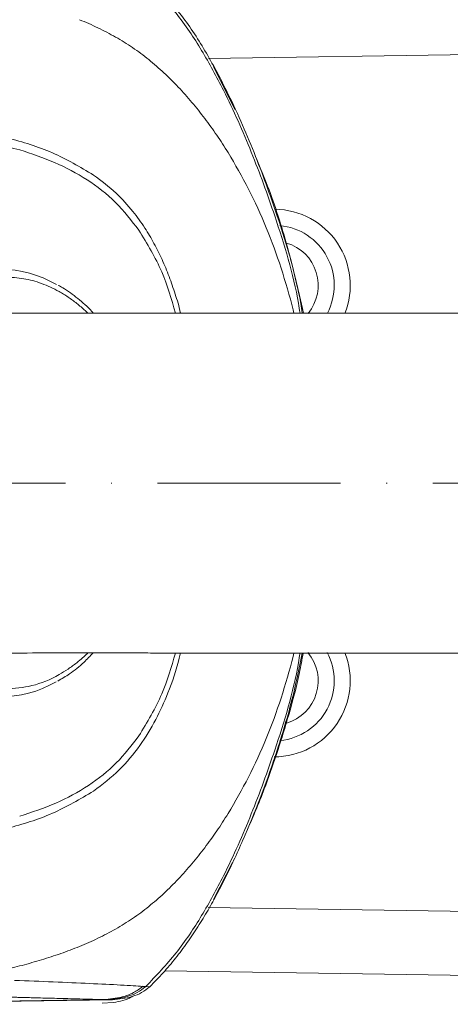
# Model space of a CAD drawing. Header units: millimetres. Extents: x -33 to 2421, y -2345 to -563.
# Tile 8 of 31: x 654 to 707, y -1807 to -1684. Entities that reach past the tile are written whole.
import ezdxf

# ---------------------------------------------------------------- set-up
doc = ezdxf.new("R2010")
doc.units = ezdxf.units.MM
doc.header["$LTSCALE"] = 0.3175
doc.linetypes.add('ACAD_ISO10W100', pattern=[18, 12, -3, 0, -3])
for name, color, linetype, lineweight in [('1轮廓实线层', 7, 'Continuous', 18), ('7标注层', 4, 'Continuous', 13), ('中心线', 4, 'ACAD_ISO10W100', 20)]:
    doc.layers.add(name, color=color, linetype=linetype, lineweight=lineweight)
doc.styles.add('标准汉字', font='gbenor.shx', dxfattribs={"bigfont": 'gbcbig.shx'})
doc.dimstyles.new('M1：4.5', dxfattribs={"dimscale": 4.5, "dimtxt": 3.5, "dimasz": 2.5, "dimexe": 2, "dimexo": 0, "dimgap": 1.5, "dimtad": 1, "dimdec": 3, "dimdsep": 46, "dimtxsty": '标准汉字', "dimcen": 5, "dimdle": 5, "dimclrd": 1, "dimclre": 1, "dimclrt": 256, "dimadec": 3, "dimazin": 2, "dimtfac": 1, "dimtdec": 3, "dimtmove": 0, "dimatfit": 3, "dimfxl": 1, "dimtolj": 1, "dimarcsym": 0})

# ---------------------------------------------------------------- blocks, each defined once
blk = doc.blocks.new('*D9')
at = {"layer": '7标注层', "color": 1, "lineweight": -2, "transparency": 16777216}
for p, q in [((609.34, -1703.55), (609.34, -1625.74)), ((934.34, -1703.55), (934.34, -1625.74)), ((620.59, -1634.74), (923.09, -1634.74))]:
    blk.add_line(p, q, dxfattribs=at)
at = {"layer": '7标注层', "color": 1, "lineweight": 20, "transparency": 16777216}
for points in [[(620.59, -1632.87), (620.59, -1636.62), (609.34, -1634.74)], [(923.09, -1632.87), (923.09, -1636.62), (934.34, -1634.74)]]:
    blk.add_solid(points, dxfattribs=at)
at = {"layer": 'Defpoints', "color": 0, "lineweight": 20, "transparency": 16777216}
for p in [(934.34, -1634.74), (609.34, -1703.55), (934.34, -1703.55)]:
    blk.add_point(p, dxfattribs=at)
at = {"layer": '7标注层', "lineweight": 18, "transparency": 16777216, "insert": (771.84, -1620.12), "char_height": 15.75, "attachment_point": 5, "style": '标准汉字'}
blk.add_mtext('\\A1;225/325/425', dxfattribs=at)

msp = doc.modelspace()

# ---------------------------------------------------------------- linework, layer by layer
at = {"layer": '1轮廓实线层', "lineweight": 18}
for p, q in [((933.4593, -1684.8661), (677.2139, -1688.8088)), ((680.5049, -1695.1585), (677.815, -1689.7893)), ((687.8874, -1720.6057), (687.7978, -1720.199)), ((687.8875, -1763.1124), (687.7978, -1763.5197)), ((677.815, -1793.9294), (680.2114, -1789.2707)), ((677.1841, -1794.9094), (933.4593, -1798.8526)), ((933.3362, -1806.8516), (671.7508, -1802.8268)), ((669.3722, -1804.7909), (669.0036, -1804.7662)), ((669.3722, -1804.7909), (669.8682, -1804.8144)), ((664.4735, -1806.4296), (625.9777, -1806.9846)), ((665.1978, -1806.4463), (626.6936, -1807.0128)), ((663.9067, -1806.8842), (665.3085, -1806.7874))]:
    msp.add_line(p, q, dxfattribs=at)
msp.add_lwpolyline([(664.4735, -1806.4296), (664.8791, -1806.4389), (665.1978, -1806.4463)], dxfattribs=at)
for centre, radius, start, end in [((685.4207, -1717.138), 9.5, 338.230173, 89.320581), ((685.4207, -1717.138), 7.5, 332.397771, 84.556322), ((685.4207, -1717.138), 5.5, 320.382351, 73.79975), ((651.131, -1729.0866), 13.9598, 59.495909, 119.564174), ((685.4207, -1766.5807), 9.5, 270, 21.691051), ((685.4207, -1766.5807), 7.5, 275.653425, 28.159871), ((685.4207, -1766.5807), 5.5, 286.375944, 39.903936), ((651.1278, -1754.6217), 13.9696, 239.627519, 300.242167)]:
    msp.add_arc(centre, radius, start, end, dxfattribs=at)
for points, knots in [([(688.6485, -1720.6056), (688.5844, -1720.2013), (687.9297, -1716.0702), (685.8634, -1709.3301), (682.6546, -1700.4674), (679.5798, -1693.5618), (676.4286, -1687.7589), (673.285, -1683.0263), (670.6763, -1680.2938), (669.3722, -1678.9278)], [0, 0, 0, 0, 6400.00349618, 65385.32990396, 109628.75724742, 153869.54498332, 183364.23051973, 212850.81931075, 242326.51628103, 242326.51628103, 242326.51628103, 242326.51628103]), ([(688.9266, -1720.6056), (688.8643, -1720.2102), (688.2162, -1716.093), (686.1705, -1709.3668), (682.993, -1700.5068), (679.9495, -1693.599), (676.8372, -1687.7855), (673.7344, -1683.0361), (671.1569, -1680.2813), (669.8683, -1678.9042)], [0, 0, 0, 0, 6269.40512241, 65280.75080835, 109548.46622194, 153816.28072779, 183326.67879463, 212829.85631144, 242323.39657372, 242323.39657372, 242323.39657372, 242323.39657372]), ([(665.6048, -1686.1104), (664.8723, -1685.7124), (663.4045, -1684.915), (661.8696, -1684.2653), (661.1007, -1683.9398)], [0, 0, 0, 0, 42259.24080896, 84673.66433753, 84673.66433753, 84673.66433753, 84673.66433753]), ([(667.7252, -1687.4311), (667.3781, -1687.2003), (666.6835, -1686.7385), (665.9645, -1686.3198), (665.6048, -1686.1104)], [0, 0, 0, 0, 42304.327545, 84653.24074453, 84653.24074453, 84653.24074453, 84653.24074453]), ([(669.7373, -1688.9239), (669.4089, -1688.6645), (668.7523, -1688.1456), (668.0675, -1687.6693), (667.7252, -1687.4311)], [0, 0, 0, 0, 42321.24969839, 84638.91436507, 84638.91436507, 84638.91436507, 84638.91436507]), ([(673.4389, -1692.3635), (672.8484, -1691.7562), (671.6689, -1690.5433), (670.3806, -1689.4632), (669.7373, -1688.9239)], [0, 0, 0, 0, 42361.01946999, 84616.28577351, 84616.28577351, 84616.28577351, 84616.28577351]), ([(676.7389, -1696.2787), (676.2134, -1695.6012), (675.1634, -1694.2477), (674.0134, -1692.9912), (673.4389, -1692.3635)], [0, 0, 0, 0, 42333.50036436, 84583.81421465, 84583.81421465, 84583.81421465, 84583.81421465]), ([(640.1581, -1696.7846), (642.1742, -1697.0054), (646.1909, -1697.4452), (652.0854, -1698.6193), (657.7999, -1700.3697), (661.1664, -1702.3606), (662.8466, -1703.3543)], [0, 0, 0, 0, 37889.39667088, 75487.24986626, 112839.94791501, 150057.85064158, 150057.85064158, 150057.85064158, 150057.85064158]), ([(679.6593, -1700.5458), (679.1961, -1699.8152), (678.2701, -1698.3547), (677.2491, -1696.9704), (676.7389, -1696.2787)], [0, 0, 0, 0, 42296.18564394, 84549.85658453, 84549.85658453, 84549.85658453, 84549.85658453]), ([(641.5792, -1697.9522), (643.6249, -1698.2007), (647.701, -1698.6957), (651.6515, -1699.7067), (653.6193, -1700.2102)], [0, 0, 0, 0, 42469.78206706, 84622.07122281, 84622.07122281, 84622.07122281, 84622.07122281]), ([(653.6193, -1700.2102), (655.0916, -1700.6966), (658.0328, -1701.6682), (662.0959, -1703.8403), (665.7302, -1706.646), (667.5819, -1709.0504), (668.5084, -1710.2534)], [0, 0, 0, 0, 37647.14319987, 75206.55682521, 112555.69796133, 149957.55374973, 149957.55374973, 149957.55374973, 149957.55374973]), ([(687.7978, -1720.199), (687.3177, -1718.4518), (686.359, -1714.9634), (684.4751, -1709.9241), (682.2975, -1705.0712), (680.5363, -1702.0502), (679.6593, -1700.5458)], [0, 0, 0, 0, 37749.96728368, 75368.33348161, 112715.97804813, 149765.77384348, 149765.77384348, 149765.77384348, 149765.77384348]), ([(689.0616, -1720.6056), (688.4007, -1717.6727), (687.1555, -1712.1474), (685.0178, -1705.6399), (683.5322, -1702.1111), (683.0774, -1701.0309)], [0, 0, 0, 0, 49056.99922396, 92418.15111733, 111547.24603266, 111547.24603266, 111547.24603266, 111547.24603266]), ([(662.8463, -1703.3546), (663.8173, -1704.0841), (665.6185, -1705.4375), (667.6897, -1707.7509), (669.228, -1709.8785), (670.427, -1711.895), (671.4326, -1713.9167), (672.3184, -1716.0362), (673.0519, -1718.251), (673.5445, -1719.7747), (673.702, -1720.5845), (673.7077, -1720.6142)], [0, 0, 0, 0, 53815.81092447, 99833.55811461, 137729.70416965, 170578.13728144, 203869.55265498, 237594.35367203, 271751.16070955, 306319.67841216, 307637.00171847, 307637.00171847, 307637.00171847, 307637.00171847]), ([(668.5084, -1710.2534), (669.5459, -1711.9523), (671.5181, -1715.1815), (672.5718, -1718.8679), (673.0712, -1720.615)], [0, 0, 0, 0, 44432.93535374, 84459.74243411, 84459.74243411, 84459.74243411, 84459.74243411]), ([(651.8353, -1716.1093), (652.598, -1716.1485), (654.1232, -1716.2268), (656.3749, -1716.8575), (658.0238, -1717.6098), (659.1052, -1718.2455), (659.6632, -1718.6049), (660.2125, -1718.9907), (660.7524, -1719.4024), (661.282, -1719.84), (661.6354, -1720.1549), (661.8795, -1720.3814), (661.9911, -1720.484), (662.0922, -1720.586), (662.1293, -1720.6235)], [0, 0, 0, 0, 85946.90085063, 171893.66443628, 257840.8601686, 280888.0730216, 303936.15291224, 326983.40491886, 350036.62410346, 373089.38872755, 396141.14023443, 397142.22371249, 406006.00265247, 411146.4698232, 411146.4698232, 411146.4698232, 411146.4698232]), ([(662.8082, -1720.6233), (662.7463, -1720.5506), (662.1496, -1719.8494), (660.8752, -1718.7735), (659.474, -1717.681), (658.6272, -1717.2448), (658.4419, -1717.1494)], [0, 0, 0, 0, 7239.62138063, 69838.31274372, 132304.68512267, 149794.90463072, 149794.90463072, 149794.90463072, 149794.90463072]), ([(884.4996, -1720.6094), (882.7165, -1720.614), (879.4842, -1720.6224), (875.1083, -1720.6231), (871.5387, -1720.6213), (868.5563, -1720.6187), (865.6019, -1720.6156), (862.3262, -1720.6123), (858.4517, -1720.6089), (853.0396, -1720.6059), (846.2693, -1720.6058), (838.3532, -1720.6054), (831.7146, -1720.6049), (826.4763, -1720.605), (822.6163, -1720.6054), (818.5232, -1720.606), (813.7272, -1720.607), (808.0529, -1720.6082), (802.0229, -1720.6091), (796.0535, -1720.61), (790.608, -1720.6107), (785.7194, -1720.6115), (781.3588, -1720.613), (777.2556, -1720.6148), (772.3182, -1720.6165), (766.2065, -1720.6171), (758.5708, -1720.6147), (750.3489, -1720.6113), (742.008, -1720.6104), (733.8957, -1720.6092), (725.9505, -1720.608), (719.4645, -1720.6065), (714.4662, -1720.6056), (710.8795, -1720.6058), (707.2046, -1720.6062), (703.256, -1720.6061), (699.0881, -1720.6057), (695.0745, -1720.6055), (691.8126, -1720.6056), (689.4234, -1720.6056), (687.6392, -1720.6056), (685.6898, -1720.6059), (683.1871, -1720.6063), (679.8768, -1720.6081), (675.7737, -1720.6117), (670.8927, -1720.6175), (665.2428, -1720.6236), (658.817, -1720.6274), (654.2833, -1720.6156), (651.8761, -1720.6094)], [0, 0, 0, 0, 40034.66855913, 72574.07196407, 97678.10667066, 119011.44749906, 138072.88247656, 162097.20670382, 189893.70385544, 221148.64677473, 276426.38132885, 329626.6738152, 381498.43188404, 408002.47260642, 432150.53385424, 456556.61165237, 487170.20338429, 524221.80591292, 564461.37292453, 600703.41944288, 635662.06795723, 665491.46996439, 691014.23689939, 716005.16217304, 740941.98486654, 781695.87532229, 828155.73991479, 881170.82797969, 933185.39952669, 982803.55247904, 1032825.42250248, 1083210.58032523, 1106753.84858242, 1128961.53081214, 1152314.57338751, 1178313.78716537, 1206957.35091295, 1235797.40512136, 1259742.85436059, 1273496.98493902, 1284772.77974367, 1296393.3707588, 1313734.80037002, 1336921.24559549, 1365957.13806793, 1400868.31207784, 1441711.46922859, 1488585.49786774, 1541645.99930765, 1541645.99930765, 1541645.99930765, 1541645.99930765]), ([(662.1303, -1763.0946), (662.1127, -1763.113), (661.9008, -1763.3337), (661.4393, -1763.7388), (660.643, -1764.4153), (659.6671, -1765.1272), (657.8397, -1766.2493), (655.2329, -1767.3553), (652.9457, -1767.5263), (651.8353, -1767.6093)], [0, 0, 0, 0, 1455.62128736, 17429.30723362, 35937.85858005, 63006.53315082, 90075.21410877, 167947.06572561, 241417.93976049, 241417.93976049, 241417.93976049, 241417.93976049]), ([(651.8766, -1763.1092), (653.6632, -1763.1041), (656.9053, -1763.0947), (661.2968, -1763.0938), (664.8824, -1763.0956), (667.8803, -1763.0984), (670.8441, -1763.1018), (674.1223, -1763.1055), (677.9908, -1763.1095), (684.6615, -1763.1137), (693.9701, -1763.1126), (703.1362, -1763.1137), (709.3504, -1763.1135), (712.562, -1763.1133), (715.7093, -1763.1129), (719.1184, -1763.1122), (723.1014, -1763.1114), (727.6871, -1763.1104), (732.4858, -1763.1096), (736.9028, -1763.1091), (740.5448, -1763.1086), (743.3866, -1763.1082), (745.8614, -1763.1078), (748.3586, -1763.1074), (751.2637, -1763.1068), (754.6152, -1763.1058), (759.0513, -1763.1038), (764.2016, -1763.1024), (769.8263, -1763.0951), (775.0098, -1763.0873), (779.8675, -1763.0883), (784.0486, -1763.0975), (787.9156, -1763.1021), (791.7251, -1763.1052), (796.1277, -1763.1076), (801.1109, -1763.1092), (806.3786, -1763.1103), (811.4615, -1763.1112), (816.0557, -1763.1122), (819.9807, -1763.1129), (823.5485, -1763.1133), (826.9567, -1763.1136), (830.4837, -1763.1137), (833.9628, -1763.1135), (837.1888, -1763.1134), (839.8442, -1763.1132), (842.2426, -1763.113), (844.7063, -1763.1128), (847.7501, -1763.1127), (851.3814, -1763.1121), (856.011, -1763.1106), (861.7102, -1763.106), (868.5585, -1763.099), (876.2508, -1763.0916), (881.6434, -1763.1032), (884.5, -1763.1093)], [0, 0, 0, 0, 44700.82768466, 81119.10761005, 109293.80006438, 133213.00949422, 154615.74683905, 181473.67850443, 212481.13203021, 247385.95084665, 339232.18909903, 426912.56648461, 452820.67802803, 476108.70817353, 497275.92590307, 521489.50007443, 550123.20837288, 583175.29784098, 619646.47833662, 652029.70743044, 676309.09780785, 696053.94719878, 711449.79989896, 727939.98870804, 748071.12761856, 771842.3979777, 797452.67480458, 839931.6237282, 878416.749743, 913957.70812419, 946856.66573861, 978637.07690121, 1000939.55656849, 1027478.04720289, 1058252.70529454, 1093270.22309334, 1132467.96684525, 1169878.109053, 1201738.30433471, 1231196.0406077, 1254781.18938652, 1279370.30252353, 1305957.6220918, 1332782.93005411, 1356927.41065519, 1378342.74328048, 1392734.86316761, 1411374.68686795, 1434805.26264923, 1463021.27731232, 1496011.82113308, 1543976.02308557, 1599503.23119771, 1662762.40229658, 1734018.57465634, 1734018.57465634, 1734018.57465634, 1734018.57465634]), ([(658.3839, -1766.6071), (658.8772, -1766.3187), (660.0148, -1765.6536), (661.4919, -1764.4681), (662.4152, -1763.4888), (662.7866, -1763.0949)], [0, 0, 0, 0, 34912.98539263, 80502.35309319, 111185.23893609, 111185.23893609, 111185.23893609, 111185.23893609]), ([(662.8466, -1780.3644), (663.9518, -1779.5209), (666.1177, -1777.8679), (668.6525, -1774.7695), (670.6557, -1771.5161), (672.2917, -1767.8382), (673.2721, -1765.027), (673.6448, -1763.3123), (673.6899, -1763.1049)], [0, 0, 0, 0, 42905.99332955, 84084.40106937, 123447.78033514, 160931.78637003, 207762.68208084, 214204.37647137, 214204.37647137, 214204.37647137, 214204.37647137]), ([(668.5084, -1773.4652), (669.5517, -1771.7518), (671.5194, -1768.5205), (672.5722, -1764.8353), (673.0667, -1763.1043)], [0, 0, 0, 0, 44611.19742097, 84130.12891693, 84130.12891693, 84130.12891693, 84130.12891693]), ([(688.6486, -1763.1125), (688.5844, -1763.517), (687.9297, -1767.6483), (685.8634, -1774.3886), (682.6546, -1783.2513), (679.5798, -1790.1569), (676.4286, -1795.9598), (673.285, -1800.6924), (670.6763, -1803.4249), (669.3722, -1804.7909)], [0, 0, 0, 0, 6366.26079423, 65014.47754029, 109005.15909851, 152993.21612824, 182319.40980261, 211637.55298519, 240944.98134278, 240944.98134278, 240944.98134278, 240944.98134278]), ([(688.9277, -1763.1126), (688.5893, -1764.7673), (687.7506, -1768.8687), (686.0246, -1774.6854), (683.9588, -1780.5972), (681.8324, -1785.833), (679.9287, -1790.0208), (678.3348, -1793.1389), (677.1577, -1795.2595), (675.9079, -1797.3147), (674.5617, -1799.3184), (673.1144, -1801.2485), (671.5643, -1803.0988), (670.4327, -1804.2435), (669.8683, -1804.8145)], [0, 0, 0, 0, 44608.97063536, 110566.91303711, 160076.51845524, 210030.82683509, 259812.04584007, 281554.71882509, 302533.82809762, 323876.1313034, 345084.56712458, 366280.92028058, 387588.58955323, 408791.55443847, 408791.55443847, 408791.55443847, 408791.55443847]), ([(687.7978, -1763.5197), (687.3177, -1765.2669), (686.359, -1768.7553), (684.4751, -1773.7946), (682.2975, -1778.6474), (680.5363, -1781.6684), (679.6593, -1783.1729)], [0, 0, 0, 0, 37580.30732903, 75029.98811099, 112209.9734039, 149093.27341162, 149093.27341162, 149093.27341162, 149093.27341162]), ([(681.9843, -1785.354), (682.3443, -1784.5485), (683.537, -1781.8796), (685.2592, -1777.2389), (687.0989, -1771.4396), (688.3863, -1766.7328), (688.8973, -1763.9274), (689.0457, -1763.1126)], [0, 0, 0, 0, 19916.95389872, 65995.90603478, 111632.97165382, 157305.0778743, 176000.74158201, 176000.74158201, 176000.74158201, 176000.74158201]), ([(653.6191, -1783.5083), (655.1447, -1783.0019), (658.1527, -1782.0035), (662.2479, -1779.7826), (665.8052, -1776.9743), (667.613, -1774.6275), (668.5083, -1773.4652)], [0, 0, 0, 0, 38808.65194438, 76519.7493303, 113161.34854814, 149114.38913392, 149114.38913392, 149114.38913392, 149114.38913392]), ([(640.1581, -1786.934), (642.1742, -1786.7133), (646.1909, -1786.2735), (652.0854, -1785.0994), (657.7999, -1783.349), (661.1664, -1781.3581), (662.8466, -1780.3644)], [0, 0, 0, 0, 37648.69298815, 75007.65873239, 112123.06263633, 149104.52754553, 149104.52754553, 149104.52754553, 149104.52754553]), ([(679.6593, -1783.1729), (679.1961, -1783.9035), (678.2701, -1785.364), (677.2491, -1786.7482), (676.7389, -1787.44)], [0, 0, 0, 0, 42025.64213446, 84009.40725303, 84009.40725303, 84009.40725303, 84009.40725303]), ([(676.7389, -1787.44), (676.2134, -1788.1174), (675.1634, -1789.4709), (674.0134, -1790.7275), (673.4389, -1791.3552)], [0, 0, 0, 0, 42037.6394628, 83992.33899009, 83992.33899009, 83992.33899009, 83992.33899009]), ([(673.4389, -1791.3552), (672.8484, -1791.9624), (671.6689, -1793.1754), (670.3806, -1794.2554), (669.7373, -1794.7948)], [0, 0, 0, 0, 42042.0565471, 83978.86343541, 83978.86343541, 83978.86343541, 83978.86343541]), ([(669.7373, -1794.7948), (669.4089, -1795.0542), (668.7523, -1795.573), (668.0675, -1796.0493), (667.7252, -1796.2875)], [0, 0, 0, 0, 41987.2690235, 83970.98130678, 83970.98130678, 83970.98130678, 83970.98130678]), ([(667.7252, -1796.2875), (667.3781, -1796.5183), (666.6835, -1796.9802), (665.9645, -1797.3988), (665.6048, -1797.6083)], [0, 0, 0, 0, 41961.55157202, 83967.78118475, 83967.78118475, 83967.78118475, 83967.78118475]), ([(665.6048, -1797.6083), (664.8723, -1798.0063), (663.4045, -1798.8037), (661.8696, -1799.4534), (661.1007, -1799.7788)], [0, 0, 0, 0, 41906.13656585, 83966.15919582, 83966.15919582, 83966.15919582, 83966.15919582]), ([(661.1007, -1799.7788), (660.3207, -1800.0842), (658.7584, -1800.6959), (657.1561, -1801.1988), (656.3537, -1801.4506)], [0, 0, 0, 0, 41917.82410852, 83966.7263931, 83966.7263931, 83966.7263931, 83966.7263931]), ([(656.3537, -1801.4506), (655.5445, -1801.6883), (653.9242, -1802.1642), (652.2783, -1802.5592), (651.4545, -1802.7569)], [0, 0, 0, 0, 41938.66878417, 83970.4573728, 83970.4573728, 83970.4573728, 83970.4573728]), ([(669.0035, -1804.7662), (668.6341, -1804.7419), (667.8951, -1804.6934), (665.7172, -1804.5707), (662.4238, -1804.4127), (657.8747, -1804.2055), (654.6142, -1804.0809), (652.9834, -1804.0185)], [0, 0, 0, 0, 21958.67253728, 43930.05348082, 87843.54264608, 131787.55904132, 175760.1524935, 175760.1524935, 175760.1524935, 175760.1524935]), ([(669.0038, -1804.766), (668.6282, -1805.0495), (667.8468, -1805.6394), (666.162, -1806.2288), (664.8758, -1806.3482), (664.0942, -1806.4208)], [0, 0, 0, 0, 29523.19855653, 61418.52549474, 110832.25249618, 110832.25249618, 110832.25249618, 110832.25249618]), ([(669.3722, -1804.7908), (669.0224, -1805.0574), (668.3224, -1805.5911), (666.6614, -1806.2169), (665.3484, -1806.3446), (664.4735, -1806.4296)], [0, 0, 0, 0, 27699.90313647, 55443.8047107, 110830.77053771, 110830.77053771, 110830.77053771, 110830.77053771]), ([(669.8683, -1804.8145), (669.5405, -1805.074), (668.8823, -1805.5952), (667.3014, -1806.2252), (666.0399, -1806.3578), (665.1978, -1806.4463)], [0, 0, 0, 0, 27478.24009515, 55184.8158173, 110828.64726941, 110828.64726941, 110828.64726941, 110828.64726941]), ([(655.0399, -1806.1862), (654.7536, -1806.1786), (654.2906, -1806.1663), (653.6475, -1806.1489), (653.1231, -1806.1347), (652.7763, -1806.1252), (652.6057, -1806.1205)], [0, 0, 0, 0, 53181.60144028, 86024.41986041, 117941.97940146, 148869.15636064, 148869.15636064, 148869.15636064, 148869.15636064]), ([(659.6171, -1806.3071), (658.8894, -1806.2879), (657.4341, -1806.2495), (655.8381, -1806.2073), (655.0401, -1806.1862)], [0, 0, 0, 0, 41970.71609159, 83935.46668505, 83935.46668505, 83935.46668505, 83935.46668505]), ([(662.5466, -1806.383), (662.0936, -1806.3715), (661.1877, -1806.3485), (660.1407, -1806.3209), (659.6171, -1806.3071)], [0, 0, 0, 0, 41958.33502855, 83924.40708515, 83924.40708515, 83924.40708515, 83924.40708515]), ([(664.0942, -1806.4208), (663.9424, -1806.4171), (663.6903, -1806.4111), (663.2857, -1806.4013), (662.9265, -1806.3925), (662.6732, -1806.3862), (662.5465, -1806.383)], [0, 0, 0, 0, 50682.51465788, 84177.3398448, 116478.41586942, 148821.02305387, 148821.02305387, 148821.02305387, 148821.02305387]), ([(664.4735, -1806.4296), (664.4079, -1806.4281), (664.2909, -1806.4254), (664.1541, -1806.4222), (664.094, -1806.4208)], [0, 0, 0, 0, 46989.30274156, 83914.84406838, 83914.84406838, 83914.84406838, 83914.84406838]), ([(665.3085, -1806.7874), (666.1151, -1806.6511), (666.9581, -1806.5086), (667.6535, -1806.0499), (667.6835, -1806.0301)], [0, 0, 0, 0, 80283.19702183, 83906.66366977, 83906.66366977, 83906.66366977, 83906.66366977])]:
    msp.add_open_spline(points, degree=3, knots=knots, dxfattribs=at)
at = {"layer": '中心线', "lineweight": 18, "ltscale": 6}
msp.add_line((292.5654, -1741.8593), (1089.7156, -1741.8593), dxfattribs=at)

# ---------------------------------------------------------------- dimensions: what is measured, and where the dimension line sits
at = {"layer": '7标注层', "lineweight": 18}
dim = msp.add_linear_dim(base=(934.3362, -1634.7446), p1=(609.3362, -1703.5501), p2=(934.3362, -1703.5501), text='225/<>/425', dimstyle='M1：4.5', override={"dimsah": 1, "dimtzin": 8}, dxfattribs=at)
dim.commit()
dim.dimension.update_dxf_attribs({"geometry": '*D9', "text_midpoint": (771.8362, -1620.1196)})

doc.saveas('drawing.dxf')
